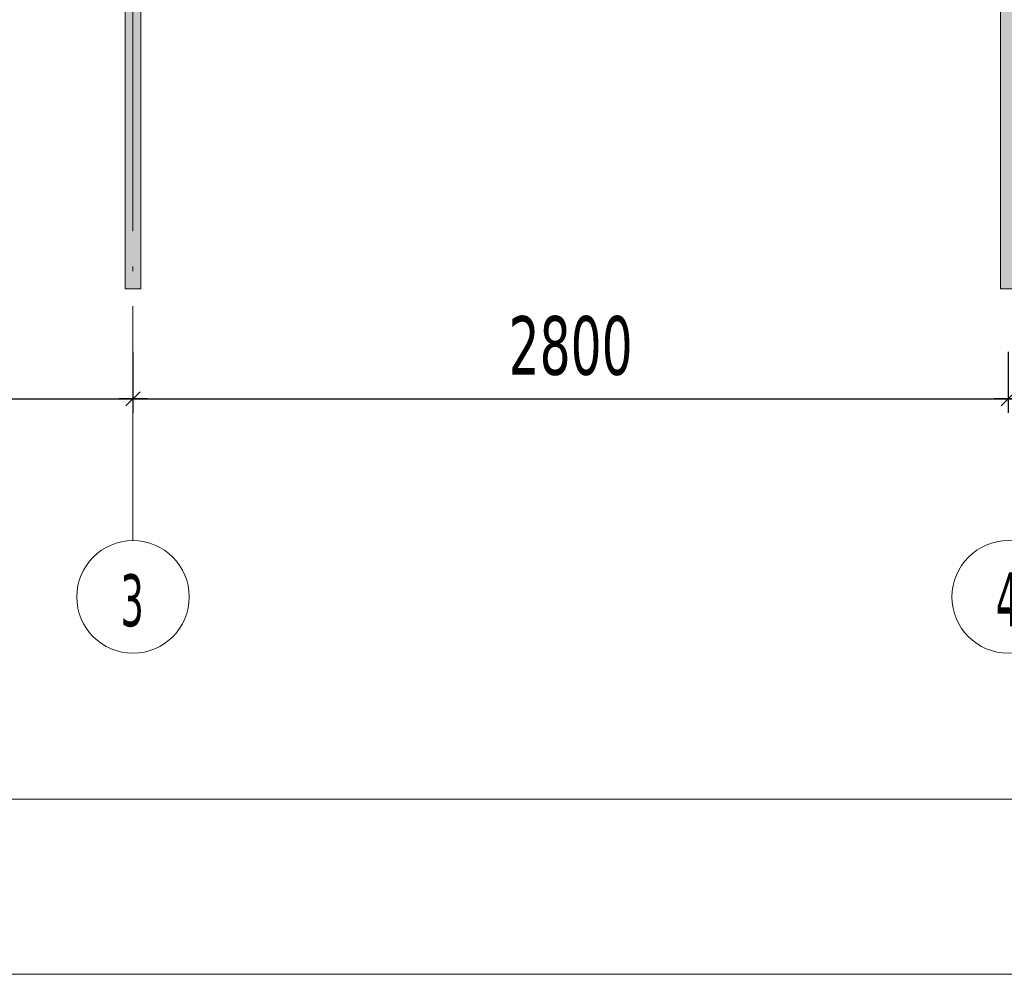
# Model space of a CAD drawing. Header units: millimetres. Extents: x 0 to 1517, y -116 to 725.
# Tile 72 of 256: x 780 to 822, y -116 to -75. Entities that reach past the tile are written whole.
import ezdxf

# ---------------------------------------------------------------- set-up
doc = ezdxf.new("R2010")
doc.units = ezdxf.units.MM
doc.linetypes.add('CADWORK_5', pattern=[13.2, 10, -1.5, 0.2, -1.5])
doc.layers.add('Ech.1_1', color=7, linetype='Continuous')
doc.layers.add('Ech.1_75', color=7, linetype='Continuous')
doc.styles.add('tahoma-', font='txt', dxfattribs={"height": 1})
doc.styles.add('tahoma-z-r', font='txt', dxfattribs={"width": 0.704918})
doc.dimstyles.new('ISO-25', dxfattribs={"dimtxt": 2.5, "dimasz": 2.5, "dimexe": 1.25, "dimexo": 0.625, "dimtad": 1, "dimtxsty": 'Standard', "dimcen": 2.5, "dimadec": 0, "dimazin": 0, "dimtfac": 1, "dimtmove": 0, "dimatfit": 3, "dimfxl": 1, "dimarcsym": 0})

# ---------------------------------------------------------------- blocks, each defined once
blk = doc.blocks.new('cw-dimension-symbol2')
at = {"color": 0, "linetype": 'Continuous', "lineweight": -2}
for p, q in [((-1, 0), (1, 0)), ((-0.5, -0.5), (0.5, 0.5))]:
    blk.add_line(p, q, dxfattribs=at)
blk = doc.blocks.new('*D194')
at = {"layer": 'Defpoints', "color": 0}
for p in [(738.582, -88.958), (785.249, -88.958), (785.249, -90.958)]:
    blk.add_point(p, dxfattribs=at)
at = {"layer": 'Ech.1_75', "color": 0, "linetype": 'Continuous', "lineweight": -2}
for p, q in [((738.582, -88.958), (738.582, -91.558)), ((785.249, -88.958), (785.249, -91.558)), ((739.182, -90.958), (784.649, -90.958))]:
    blk.add_line(p, q, dxfattribs=at)
at = {"layer": 'Ech.1_75', "color": 0, "lineweight": -2, "xscale": 0.6000000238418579, "yscale": 0.6000000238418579, "zscale": 0.6000000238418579, "rotation": 180}
blk.add_blockref('cw-dimension-symbol2', (738.582, -90.958), dxfattribs=at)
at = {"layer": 'Ech.1_75', "color": 0, "lineweight": -2, "xscale": 0.6000000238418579, "yscale": 0.6000000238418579, "zscale": 0.6000000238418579}
blk.add_blockref('cw-dimension-symbol2', (785.249, -90.958), dxfattribs=at)
at = {"layer": 'Ech.1_75', "color": 7, "linetype": 'Continuous', "lineweight": 5, "insert": (761.916, -88.708), "char_height": 2.5, "attachment_point": 5, "style": 'tahoma-z-r'}
blk.add_mtext('3500', dxfattribs=at)
blk = doc.blocks.new('*D195')
at = {"layer": 'Defpoints', "color": 0}
for p in [(785.249, -88.958), (822.582, -88.958), (822.582, -90.958)]:
    blk.add_point(p, dxfattribs=at)
at = {"layer": 'Ech.1_75', "color": 0, "linetype": 'Continuous', "lineweight": -2}
for p, q in [((785.249, -88.958), (785.249, -91.558)), ((822.582, -88.958), (822.582, -91.558)), ((785.849, -90.958), (821.982, -90.958))]:
    blk.add_line(p, q, dxfattribs=at)
at = {"layer": 'Ech.1_75', "color": 0, "lineweight": -2, "xscale": 0.6000000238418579, "yscale": 0.6000000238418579, "zscale": 0.6000000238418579, "rotation": 180}
blk.add_blockref('cw-dimension-symbol2', (785.249, -90.958), dxfattribs=at)
at = {"layer": 'Ech.1_75', "color": 0, "lineweight": -2, "xscale": 0.6000000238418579, "yscale": 0.6000000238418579, "zscale": 0.6000000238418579}
blk.add_blockref('cw-dimension-symbol2', (822.582, -90.958), dxfattribs=at)
at = {"layer": 'Ech.1_75', "color": 7, "linetype": 'Continuous', "lineweight": 5, "insert": (803.916, -88.708), "char_height": 2.5, "attachment_point": 5, "style": 'tahoma-z-r'}
blk.add_mtext('2800', dxfattribs=at)
blk = doc.blocks.new('*D196')
at = {"layer": 'Defpoints', "color": 0}
for p in [(822.582, -88.958), (859.916, -88.958), (859.916, -90.958)]:
    blk.add_point(p, dxfattribs=at)
at = {"layer": 'Ech.1_75', "color": 0, "linetype": 'Continuous', "lineweight": -2}
for p, q in [((822.582, -88.958), (822.582, -91.558)), ((859.916, -88.958), (859.916, -91.558)), ((823.182, -90.958), (859.316, -90.958))]:
    blk.add_line(p, q, dxfattribs=at)
at = {"layer": 'Ech.1_75', "color": 0, "lineweight": -2, "xscale": 0.6000000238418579, "yscale": 0.6000000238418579, "zscale": 0.6000000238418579, "rotation": 180}
blk.add_blockref('cw-dimension-symbol2', (822.582, -90.958), dxfattribs=at)
at = {"layer": 'Ech.1_75', "color": 0, "lineweight": -2, "xscale": 0.6000000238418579, "yscale": 0.6000000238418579, "zscale": 0.6000000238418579}
blk.add_blockref('cw-dimension-symbol2', (859.916, -90.958), dxfattribs=at)
at = {"layer": 'Ech.1_75', "color": 7, "linetype": 'Continuous', "lineweight": 5, "insert": (841.249, -88.708), "char_height": 2.5, "attachment_point": 5, "style": 'tahoma-z-r'}
blk.add_mtext('2800', dxfattribs=at)

msp = doc.modelspace()

# ---------------------------------------------------------------- hatches: boundary and pattern name
at = {"layer": 'Ech.1_75', "linetype": 'Continuous', "lineweight": 5, "true_color": 0xd4c4b3, "transparency": 33554687}
for points in [[(785.582, 88.189), (784.916, 88.189), (784.916, -86.273), (785.582, -86.273), (785.582, 88.189)], [(822.249, -86.273), (822.916, -86.273), (822.916, -16.012), (822.249, -16.012), (822.249, -86.273)]]:
    msp.add_hatch(color=9, dxfattribs=at).paths.add_polyline_path(points)

# ---------------------------------------------------------------- linework, layer by layer
at = {"layer": 'Ech.1_1', "color": 7, "linetype": 'Continuous', "lineweight": 5}
msp.add_lwpolyline([(327.72, -115.512), (1516.72, -115.512), (1516.72, 725.488), (327.72, 725.488), (327.72, -115.512)], close=True, dxfattribs=at)
at = {"layer": 'Ech.1_75', "color": 7, "linetype": 'Continuous', "lineweight": 5}
for points in [[(644.722, 239.316), (644.722, -108.036), (947.01, -108.036), (947.01, 239.316), (644.722, 239.316)], [(785.582, 88.189), (784.916, 88.189), (784.916, -86.273), (785.582, -86.273), (785.582, 88.189)], [(822.249, -86.273), (822.916, -86.273), (822.916, -16.012), (822.249, -16.012), (822.249, -86.273)]]:
    msp.add_lwpolyline(points, close=True, dxfattribs=at)

# ---------------------------------------------------------------- dimensions: what is measured, and where the dimension line sits
for base, p1, p2, text, picture, middle in [((785.249, -90.958), (738.582, -88.958), (785.249, -88.958), '3500', '*D194', (761.916, -88.708)), ((822.582, -90.958), (785.249, -88.958), (822.582, -88.958), '2800', '*D195', (803.916, -88.708)), ((859.916, -90.958), (822.582, -88.958), (859.916, -88.958), '2800', '*D196', (841.249, -88.708))]:
    dim = msp.add_linear_dim(base=base, p1=p1, p2=p2, angle=0, text=text, dimstyle='ISO-25', override={"dimtxt": 2.5, "dimasz": 0.6, "dimexe": 0.6, "dimexo": 0, "dimgap": 0, "dimdec": 0, "dimlfac": 1, "dimtxsty": 'tahoma-z-r', "dimblk": 'cw-dimension-symbol2', "dimclrt": 7, "dimtmove": 2}, dxfattribs=at)
    dim.commit()
    dim.dimension.update_dxf_attribs({"geometry": picture, "text_midpoint": middle, "dimtype": 161})

# ---------------------------------------------------------------- next in the draw order: wipeouts: each hides what was drawn before it
at = {"linetype": 'Continuous'}
for points in [[(785.249, -101.812), (785.264, -101.812), (785.279, -101.811), (785.294, -101.811), (785.309, -101.811), (785.324, -101.81), (785.34, -101.81), (785.355, -101.809), (785.37, -101.809), (785.385, -101.808), (785.4, -101.807), (785.415, -101.806), (785.43, -101.805), (785.445, -101.804), (785.46, -101.802), (785.475, -101.801), (785.49, -101.799), (785.505, -101.798), (785.52, -101.796), (785.535, -101.794), (785.55, -101.793), (785.565, -101.791), (785.58, -101.789), (785.595, -101.787), (785.61, -101.784), (785.625, -101.782), (785.639, -101.78), (785.654, -101.777), (785.669, -101.775), (785.684, -101.772), (785.699, -101.769), (785.714, -101.766), (785.728, -101.763), (785.743, -101.76), (785.758, -101.757), (785.773, -101.754), (785.787, -101.75), (785.802, -101.747), (785.817, -101.743), (785.831, -101.74), (785.846, -101.736), (785.861, -101.732), (785.875, -101.728), (785.89, -101.724), (785.904, -101.72), (785.919, -101.716), (785.933, -101.712), (785.948, -101.708), (785.962, -101.703), (785.976, -101.699), (785.991, -101.694), (786.005, -101.689), (786.019, -101.685), (786.034, -101.68), (786.048, -101.675), (786.062, -101.67), (786.076, -101.665), (786.09, -101.659), (786.104, -101.654), (786.119, -101.649), (786.133, -101.643), (786.147, -101.637), (786.161, -101.632), (786.174, -101.626), (786.188, -101.62), (786.202, -101.614), (786.216, -101.608), (786.23, -101.602), (786.244, -101.596), (786.257, -101.59), (786.271, -101.583), (786.285, -101.577), (786.298, -101.57), (786.312, -101.563), (786.325, -101.557), (786.339, -101.55), (786.352, -101.543), (786.365, -101.536), (786.379, -101.529), (786.392, -101.522), (786.405, -101.515), (786.418, -101.507), (786.432, -101.5), (786.445, -101.493), (786.458, -101.485), (786.471, -101.477), (786.484, -101.47), (786.497, -101.462), (786.509, -101.454), (786.522, -101.446), (786.535, -101.438), (786.548, -101.43), (786.56, -101.422), (786.573, -101.413), (786.586, -101.405), (786.598, -101.397), (786.611, -101.388), (786.623, -101.379), (786.635, -101.371), (786.648, -101.362), (786.66, -101.353), (786.672, -101.344), (786.684, -101.335), (786.696, -101.326), (786.708, -101.317), (786.72, -101.308), (786.732, -101.299), (786.744, -101.289), (786.756, -101.28), (786.767, -101.27), (786.779, -101.261), (786.79, -101.251), (786.802, -101.241), (786.813, -101.232), (786.825, -101.222), (786.836, -101.212), (786.847, -101.202), (786.859, -101.192), (786.87, -101.182), (786.881, -101.171), (786.892, -101.161), (786.903, -101.151), (786.914, -101.14), (786.925, -101.13), (786.935, -101.119), (786.946, -101.109), (786.957, -101.098), (786.967, -101.087), (786.978, -101.076), (786.988, -101.065), (786.999, -101.054), (787.009, -101.043), (787.019, -101.032), (787.029, -101.021), (787.039, -101.01), (787.049, -100.999), (787.059, -100.987), (787.069, -100.976), (787.079, -100.964), (787.089, -100.953), (787.098, -100.941), (787.108, -100.93), (787.117, -100.918), (787.127, -100.906), (787.136, -100.894), (787.145, -100.883), (787.155, -100.871), (787.164, -100.859), (787.173, -100.847), (787.182, -100.834), (787.191, -100.822), (787.2, -100.81), (787.208, -100.798), (787.217, -100.785), (787.226, -100.773), (787.234, -100.761), (787.242, -100.748), (787.251, -100.736), (787.259, -100.723), (787.267, -100.71), (787.275, -100.698), (787.283, -100.685), (787.291, -100.672), (787.299, -100.659), (787.307, -100.646), (787.315, -100.633), (787.322, -100.62), (787.33, -100.607), (787.338, -100.594), (787.345, -100.581), (787.352, -100.568), (787.359, -100.555), (787.367, -100.541), (787.374, -100.528), (787.381, -100.515), (787.387, -100.501), (787.394, -100.488), (787.401, -100.474), (787.408, -100.461), (787.414, -100.447), (787.421, -100.433), (787.427, -100.42), (787.433, -100.406), (787.44, -100.392), (787.446, -100.379), (787.452, -100.365), (787.458, -100.351), (787.463, -100.337), (787.469, -100.323), (787.475, -100.309), (787.481, -100.295), (787.486, -100.281), (787.491, -100.267), (787.497, -100.253), (787.502, -100.239), (787.507, -100.225), (787.512, -100.21), (787.517, -100.196), (787.522, -100.182), (787.527, -100.168), (787.532, -100.153), (787.536, -100.139), (787.541, -100.124), (787.545, -100.11), (787.55, -100.096), (787.554, -100.081), (787.558, -100.067), (787.562, -100.052), (787.566, -100.038), (787.57, -100.023), (787.574, -100.008), (787.577, -99.994), (787.581, -99.979), (787.584, -99.964), (787.588, -99.95), (787.591, -99.935), (787.595, -99.92), (787.598, -99.906), (787.601, -99.891), (787.604, -99.876), (787.607, -99.861), (787.609, -99.846), (787.612, -99.832), (787.615, -99.817), (787.617, -99.802), (787.62, -99.787), (787.622, -99.772), (787.624, -99.757), (787.626, -99.742), (787.628, -99.727), (787.63, -99.712), (787.632, -99.697), (787.634, -99.682), (787.635, -99.667), (787.637, -99.652), (787.638, -99.637), (787.64, -99.622), (787.641, -99.607), (787.642, -99.592), (787.643, -99.577), (787.644, -99.562), (787.645, -99.547), (787.646, -99.532), (787.647, -99.517), (787.647, -99.502), (787.648, -99.487), (787.648, -99.472), (787.649, -99.457), (787.649, -99.442), (787.649, -99.427), (787.649, -99.412), (787.649, -99.396), (787.649, -99.381), (787.649, -99.366), (787.648, -99.351), (787.648, -99.336), (787.647, -99.321), (787.647, -99.306), (787.646, -99.291), (787.645, -99.276), (787.644, -99.261), (787.643, -99.246), (787.642, -99.231), (787.641, -99.216), (787.64, -99.201), (787.638, -99.186), (787.637, -99.171), (787.635, -99.156), (787.634, -99.141), (787.632, -99.126), (787.63, -99.111), (787.628, -99.096), (787.626, -99.081), (787.624, -99.066), (787.622, -99.051), (787.62, -99.036), (787.617, -99.021), (787.615, -99.006), (787.612, -98.992), (787.609, -98.977), (787.607, -98.962), (787.604, -98.947), (787.601, -98.932), (787.598, -98.917), (787.595, -98.903), (787.591, -98.888), (787.588, -98.873), (787.584, -98.859), (787.581, -98.844), (787.577, -98.829), (787.574, -98.815), (787.57, -98.8), (787.566, -98.786), (787.562, -98.771), (787.558, -98.756), (787.554, -98.742), (787.55, -98.728), (787.545, -98.713), (787.541, -98.699), (787.536, -98.684), (787.532, -98.67), (787.527, -98.656), (787.522, -98.641), (787.517, -98.627), (787.512, -98.613), (787.507, -98.599), (787.502, -98.584), (787.497, -98.57), (787.491, -98.556), (787.486, -98.542), (787.481, -98.528), (787.475, -98.514), (787.469, -98.5), (787.463, -98.486), (787.458, -98.472), (787.452, -98.458), (787.446, -98.445), (787.44, -98.431), (787.433, -98.417), (787.427, -98.403), (787.421, -98.39), (787.414, -98.376), (787.408, -98.362), (787.401, -98.349), (787.394, -98.335), (787.387, -98.322), (787.381, -98.309), (787.374, -98.295), (787.367, -98.282), (787.359, -98.269), (787.352, -98.255), (787.345, -98.242), (787.338, -98.229), (787.33, -98.216), (787.322, -98.203), (787.315, -98.19), (787.307, -98.177), (787.299, -98.164), (787.291, -98.151), (787.283, -98.138), (787.275, -98.126), (787.267, -98.113), (787.259, -98.1), (787.251, -98.088), (787.242, -98.075), (787.234, -98.063), (787.226, -98.05), (787.217, -98.038), (787.208, -98.025), (787.2, -98.013), (787.191, -98.001), (787.182, -97.989), (787.173, -97.977), (787.164, -97.965), (787.155, -97.953), (787.145, -97.941), (787.136, -97.929), (787.127, -97.917), (787.117, -97.905), (787.108, -97.893), (787.098, -97.882), (787.089, -97.87), (787.079, -97.859), (787.069, -97.847), (787.059, -97.836), (787.049, -97.824), (787.039, -97.813), (787.029, -97.802), (787.019, -97.791), (787.009, -97.78), (786.999, -97.769), (786.988, -97.758), (786.978, -97.747), (786.967, -97.736), (786.957, -97.725), (786.946, -97.715), (786.935, -97.704), (786.925, -97.693), (786.914, -97.683), (786.903, -97.672), (786.892, -97.662), (786.881, -97.652), (786.87, -97.642), (786.859, -97.631), (786.847, -97.621), (786.836, -97.611), (786.825, -97.601), (786.813, -97.591), (786.802, -97.582), (786.79, -97.572), (786.779, -97.562), (786.767, -97.553), (786.756, -97.543), (786.744, -97.534), (786.732, -97.524), (786.72, -97.515), (786.708, -97.506), (786.696, -97.497), (786.684, -97.488), (786.672, -97.479), (786.66, -97.47), (786.648, -97.461), (786.635, -97.452), (786.623, -97.444), (786.611, -97.435), (786.598, -97.427), (786.586, -97.418), (786.573, -97.41), (786.56, -97.401), (786.548, -97.393), (786.535, -97.385), (786.522, -97.377), (786.509, -97.369), (786.497, -97.361), (786.484, -97.353), (786.471, -97.346), (786.458, -97.338), (786.445, -97.331), (786.432, -97.323), (786.418, -97.316), (786.405, -97.308), (786.392, -97.301), (786.379, -97.294), (786.365, -97.287), (786.352, -97.28), (786.339, -97.273), (786.325, -97.266), (786.312, -97.26), (786.298, -97.253), (786.285, -97.246), (786.271, -97.24), (786.257, -97.234), (786.244, -97.227), (786.23, -97.221), (786.216, -97.215), (786.202, -97.209), (786.188, -97.203), (786.174, -97.197), (786.161, -97.191), (786.147, -97.186), (786.133, -97.18), (786.119, -97.175), (786.104, -97.169), (786.09, -97.164), (786.076, -97.159), (786.062, -97.153), (786.048, -97.148), (786.034, -97.143), (786.019, -97.139), (786.005, -97.134), (785.991, -97.129), (785.976, -97.124), (785.962, -97.12), (785.948, -97.115), (785.933, -97.111), (785.919, -97.107), (785.904, -97.103), (785.89, -97.099), (785.875, -97.095), (785.861, -97.091), (785.846, -97.087), (785.831, -97.083), (785.817, -97.08), (785.802, -97.076), (785.787, -97.073), (785.773, -97.069), (785.758, -97.066), (785.743, -97.063), (785.728, -97.06), (785.714, -97.057), (785.699, -97.054), (785.684, -97.051), (785.669, -97.049), (785.654, -97.046), (785.639, -97.044), (785.625, -97.041), (785.61, -97.039), (785.595, -97.037), (785.58, -97.034), (785.565, -97.032), (785.55, -97.03), (785.535, -97.029), (785.52, -97.027), (785.505, -97.025), (785.49, -97.024), (785.475, -97.022), (785.46, -97.021), (785.445, -97.02), (785.43, -97.018), (785.415, -97.017), (785.4, -97.016), (785.385, -97.015), (785.37, -97.015), (785.355, -97.014), (785.34, -97.013), (785.324, -97.013), (785.309, -97.012), (785.294, -97.012), (785.279, -97.012), (785.264, -97.012), (785.249, -97.012), (785.234, -97.012), (785.219, -97.012), (785.204, -97.012), (785.189, -97.012), (785.174, -97.013), (785.159, -97.013), (785.144, -97.014), (785.128, -97.015), (785.113, -97.015), (785.098, -97.016), (785.083, -97.017), (785.068, -97.018), (785.053, -97.02), (785.038, -97.021), (785.023, -97.022), (785.008, -97.024), (784.993, -97.025), (784.978, -97.027), (784.963, -97.029), (784.948, -97.03), (784.933, -97.032), (784.918, -97.034), (784.903, -97.037), (784.889, -97.039), (784.874, -97.041), (784.859, -97.044), (784.844, -97.046), (784.829, -97.049), (784.814, -97.051), (784.799, -97.054), (784.785, -97.057), (784.77, -97.06), (784.755, -97.063), (784.74, -97.066), (784.726, -97.069), (784.711, -97.073), (784.696, -97.076), (784.681, -97.08), (784.667, -97.083), (784.652, -97.087), (784.638, -97.091), (784.623, -97.095), (784.608, -97.099), (784.594, -97.103), (784.579, -97.107), (784.565, -97.111), (784.551, -97.115), (784.536, -97.12), (784.522, -97.124), (784.507, -97.129), (784.493, -97.134), (784.479, -97.139), (784.465, -97.143), (784.45, -97.148), (784.436, -97.153), (784.422, -97.159), (784.408, -97.164), (784.394, -97.169), (784.38, -97.175), (784.366, -97.18), (784.352, -97.186), (784.338, -97.191), (784.324, -97.197), (784.31, -97.203), (784.296, -97.209), (784.282, -97.215), (784.268, -97.221), (784.255, -97.227), (784.241, -97.234), (784.227, -97.24), (784.214, -97.246), (784.2, -97.253), (784.186, -97.26), (784.173, -97.266), (784.159, -97.273), (784.146, -97.28), (784.133, -97.287), (784.119, -97.294), (784.106, -97.301), (784.093, -97.308), (784.08, -97.316), (784.067, -97.323), (784.053, -97.331), (784.04, -97.338), (784.027, -97.346), (784.014, -97.353), (784.001, -97.361), (783.989, -97.369), (783.976, -97.377), (783.963, -97.385), (783.95, -97.393), (783.938, -97.401), (783.925, -97.41), (783.913, -97.418), (783.9, -97.427), (783.888, -97.435), (783.875, -97.444), (783.863, -97.452), (783.851, -97.461), (783.838, -97.47), (783.826, -97.479), (783.814, -97.488), (783.802, -97.497), (783.79, -97.506), (783.778, -97.515), (783.766, -97.524), (783.754, -97.534), (783.743, -97.543), (783.731, -97.553), (783.719, -97.562), (783.708, -97.572), (783.696, -97.582), (783.685, -97.591), (783.673, -97.601), (783.662, -97.611), (783.651, -97.621), (783.639, -97.631), (783.628, -97.642), (783.617, -97.652), (783.606, -97.662), (783.595, -97.672), (783.584, -97.683), (783.573, -97.693), (783.563, -97.704), (783.552, -97.715), (783.541, -97.725), (783.531, -97.736), (783.52, -97.747), (783.51, -97.758), (783.5, -97.769), (783.489, -97.78), (783.479, -97.791), (783.469, -97.802), (783.459, -97.813), (783.449, -97.824), (783.439, -97.836), (783.429, -97.847), (783.419, -97.859), (783.409, -97.87), (783.4, -97.882), (783.39, -97.893), (783.381, -97.905), (783.371, -97.917), (783.362, -97.929), (783.353, -97.941), (783.343, -97.953), (783.334, -97.965), (783.325, -97.977), (783.316, -97.989), (783.307, -98.001), (783.299, -98.013), (783.29, -98.025), (783.281, -98.038), (783.273, -98.05), (783.264, -98.063), (783.256, -98.075), (783.247, -98.088), (783.239, -98.1), (783.231, -98.113), (783.223, -98.126), (783.215, -98.138), (783.207, -98.151), (783.199, -98.164), (783.191, -98.177), (783.183, -98.19), (783.176, -98.203), (783.168, -98.216), (783.161, -98.229), (783.153, -98.242), (783.146, -98.255), (783.139, -98.269), (783.132, -98.282), (783.125, -98.295), (783.118, -98.309), (783.111, -98.322), (783.104, -98.335), (783.097, -98.349), (783.09, -98.362), (783.084, -98.376), (783.077, -98.39), (783.071, -98.403), (783.065, -98.417), (783.059, -98.431), (783.052, -98.445), (783.046, -98.458), (783.041, -98.472), (783.035, -98.486), (783.029, -98.5), (783.023, -98.514), (783.018, -98.528), (783.012, -98.542), (783.007, -98.556), (783.001, -98.57), (782.996, -98.584), (782.991, -98.599), (782.986, -98.613), (782.981, -98.627), (782.976, -98.641), (782.971, -98.656), (782.967, -98.67), (782.962, -98.684), (782.957, -98.699), (782.953, -98.713), (782.949, -98.728), (782.944, -98.742), (782.94, -98.756), (782.936, -98.771), (782.932, -98.786), (782.928, -98.8), (782.924, -98.815), (782.921, -98.829), (782.917, -98.844), (782.914, -98.859), (782.91, -98.873), (782.907, -98.888), (782.904, -98.903), (782.9, -98.917), (782.897, -98.932), (782.894, -98.947), (782.892, -98.962), (782.889, -98.977), (782.886, -98.992), (782.884, -99.006), (782.881, -99.021), (782.879, -99.036), (782.876, -99.051), (782.874, -99.066), (782.872, -99.081), (782.87, -99.096), (782.868, -99.111), (782.866, -99.126), (782.864, -99.141), (782.863, -99.156), (782.861, -99.171), (782.86, -99.186), (782.858, -99.201), (782.857, -99.216), (782.856, -99.231), (782.855, -99.246), (782.854, -99.261), (782.853, -99.276), (782.852, -99.291), (782.851, -99.306), (782.851, -99.321), (782.85, -99.336), (782.85, -99.351), (782.849, -99.366), (782.849, -99.381), (782.849, -99.396), (782.849, -99.412), (782.849, -99.427), (782.849, -99.442), (782.849, -99.457), (782.85, -99.472), (782.85, -99.487), (782.851, -99.502), (782.851, -99.517), (782.852, -99.532), (782.853, -99.547), (782.854, -99.562), (782.855, -99.577), (782.856, -99.592), (782.857, -99.607), (782.858, -99.622), (782.86, -99.637), (782.861, -99.652), (782.863, -99.667), (782.864, -99.682), (782.866, -99.697), (782.868, -99.712), (782.87, -99.727), (782.872, -99.742), (782.874, -99.757), (782.876, -99.772), (782.879, -99.787), (782.881, -99.802), (782.884, -99.817), (782.886, -99.832), (782.889, -99.846), (782.892, -99.861), (782.894, -99.876), (782.897, -99.891), (782.9, -99.906), (782.904, -99.92), (782.907, -99.935), (782.91, -99.95), (782.914, -99.964), (782.917, -99.979), (782.921, -99.994), (782.924, -100.008), (782.928, -100.023), (782.932, -100.038), (782.936, -100.052), (782.94, -100.067), (782.944, -100.081), (782.949, -100.096), (782.953, -100.11), (782.957, -100.124), (782.962, -100.139), (782.967, -100.153), (782.971, -100.168), (782.976, -100.182), (782.981, -100.196), (782.986, -100.21), (782.991, -100.225), (782.996, -100.239), (783.001, -100.253), (783.007, -100.267), (783.012, -100.281), (783.018, -100.295), (783.023, -100.309), (783.029, -100.323), (783.035, -100.337), (783.041, -100.351), (783.046, -100.365), (783.052, -100.379), (783.059, -100.392), (783.065, -100.406), (783.071, -100.42), (783.077, -100.433), (783.084, -100.447), (783.09, -100.461), (783.097, -100.474), (783.104, -100.488), (783.111, -100.501), (783.118, -100.515), (783.125, -100.528), (783.132, -100.541), (783.139, -100.555), (783.146, -100.568), (783.153, -100.581), (783.161, -100.594), (783.168, -100.607), (783.176, -100.62), (783.183, -100.633), (783.191, -100.646), (783.199, -100.659), (783.207, -100.672), (783.215, -100.685), (783.223, -100.698), (783.231, -100.71), (783.239, -100.723), (783.247, -100.736), (783.256, -100.748), (783.264, -100.761), (783.273, -100.773), (783.281, -100.785), (783.29, -100.798), (783.299, -100.81), (783.307, -100.822), (783.316, -100.834), (783.325, -100.847), (783.334, -100.859), (783.343, -100.871), (783.353, -100.883), (783.362, -100.894), (783.371, -100.906), (783.381, -100.918), (783.39, -100.93), (783.4, -100.941), (783.409, -100.953), (783.419, -100.964), (783.429, -100.976), (783.439, -100.987), (783.449, -100.999), (783.459, -101.01), (783.469, -101.021), (783.479, -101.032), (783.489, -101.043), (783.5, -101.054), (783.51, -101.065), (783.52, -101.076), (783.531, -101.087), (783.541, -101.098), (783.552, -101.109), (783.563, -101.119), (783.573, -101.13), (783.584, -101.14), (783.595, -101.151), (783.606, -101.161), (783.617, -101.171), (783.628, -101.182), (783.639, -101.192), (783.651, -101.202), (783.662, -101.212), (783.673, -101.222), (783.685, -101.232), (783.696, -101.241), (783.708, -101.251), (783.719, -101.261), (783.731, -101.27), (783.743, -101.28), (783.754, -101.289), (783.766, -101.299), (783.778, -101.308), (783.79, -101.317), (783.802, -101.326), (783.814, -101.335), (783.826, -101.344), (783.838, -101.353), (783.851, -101.362), (783.863, -101.371), (783.875, -101.379), (783.888, -101.388), (783.9, -101.397), (783.913, -101.405), (783.925, -101.413), (783.938, -101.422), (783.95, -101.43), (783.963, -101.438), (783.976, -101.446), (783.989, -101.454), (784.001, -101.462), (784.014, -101.47), (784.027, -101.477), (784.04, -101.485), (784.053, -101.493), (784.067, -101.5), (784.08, -101.507), (784.093, -101.515), (784.106, -101.522), (784.119, -101.529), (784.133, -101.536), (784.146, -101.543), (784.159, -101.55), (784.173, -101.557), (784.186, -101.563), (784.2, -101.57), (784.214, -101.577), (784.227, -101.583), (784.241, -101.59), (784.255, -101.596), (784.268, -101.602), (784.282, -101.608), (784.296, -101.614), (784.31, -101.62), (784.324, -101.626), (784.338, -101.632), (784.352, -101.637), (784.366, -101.643), (784.38, -101.649), (784.394, -101.654), (784.408, -101.659), (784.422, -101.665), (784.436, -101.67), (784.45, -101.675), (784.465, -101.68), (784.479, -101.685), (784.493, -101.689), (784.507, -101.694), (784.522, -101.699), (784.536, -101.703), (784.551, -101.708), (784.565, -101.712), (784.579, -101.716), (784.594, -101.72), (784.608, -101.724), (784.623, -101.728), (784.638, -101.732), (784.652, -101.736), (784.667, -101.74), (784.681, -101.743), (784.696, -101.747), (784.711, -101.75), (784.726, -101.754), (784.74, -101.757), (784.755, -101.76), (784.77, -101.763), (784.785, -101.766), (784.799, -101.769), (784.814, -101.772), (784.829, -101.775), (784.844, -101.777), (784.859, -101.78), (784.874, -101.782), (784.889, -101.784), (784.903, -101.787), (784.918, -101.789), (784.933, -101.791), (784.948, -101.793), (784.963, -101.794), (784.978, -101.796), (784.993, -101.798), (785.008, -101.799), (785.023, -101.801), (785.038, -101.802), (785.053, -101.804), (785.068, -101.805), (785.083, -101.806), (785.098, -101.807), (785.113, -101.808), (785.128, -101.809), (785.144, -101.809), (785.159, -101.81), (785.174, -101.81), (785.189, -101.811), (785.204, -101.811), (785.219, -101.811), (785.234, -101.812)], [(822.582, -101.812), (822.597, -101.812), (822.613, -101.811), (822.628, -101.811), (822.643, -101.811), (822.658, -101.81), (822.673, -101.81), (822.688, -101.809), (822.703, -101.809), (822.718, -101.808), (822.733, -101.807), (822.748, -101.806), (822.763, -101.805), (822.778, -101.804), (822.793, -101.802), (822.808, -101.801), (822.823, -101.799), (822.838, -101.798), (822.853, -101.796), (822.868, -101.794), (822.883, -101.793), (822.898, -101.791), (822.913, -101.789), (822.928, -101.787), (822.943, -101.784), (822.958, -101.782), (822.973, -101.78), (822.988, -101.777), (823.002, -101.775), (823.017, -101.772), (823.032, -101.769), (823.047, -101.766), (823.062, -101.763), (823.076, -101.76), (823.091, -101.757), (823.106, -101.754), (823.121, -101.75), (823.135, -101.747), (823.15, -101.743), (823.165, -101.74), (823.179, -101.736), (823.194, -101.732), (823.208, -101.728), (823.223, -101.724), (823.237, -101.72), (823.252, -101.716), (823.266, -101.712), (823.281, -101.708), (823.295, -101.703), (823.31, -101.699), (823.324, -101.694), (823.338, -101.689), (823.353, -101.685), (823.367, -101.68), (823.381, -101.675), (823.395, -101.67), (823.41, -101.665), (823.424, -101.659), (823.438, -101.654), (823.452, -101.649), (823.466, -101.643), (823.48, -101.637), (823.494, -101.632), (823.508, -101.626), (823.522, -101.62), (823.536, -101.614), (823.549, -101.608), (823.563, -101.602), (823.577, -101.596), (823.591, -101.59), (823.604, -101.583), (823.618, -101.577), (823.631, -101.57), (823.645, -101.563), (823.659, -101.557), (823.672, -101.55), (823.685, -101.543), (823.699, -101.536), (823.712, -101.529), (823.725, -101.522), (823.739, -101.515), (823.752, -101.507), (823.765, -101.5), (823.778, -101.493), (823.791, -101.485), (823.804, -101.477), (823.817, -101.47), (823.83, -101.462), (823.843, -101.454), (823.856, -101.446), (823.868, -101.438), (823.881, -101.43), (823.894, -101.422), (823.906, -101.413), (823.919, -101.405), (823.931, -101.397), (823.944, -101.388), (823.956, -101.379), (823.969, -101.371), (823.981, -101.362), (823.993, -101.353), (824.005, -101.344), (824.017, -101.335), (824.029, -101.326), (824.041, -101.317), (824.053, -101.308), (824.065, -101.299), (824.077, -101.289), (824.089, -101.28), (824.101, -101.27), (824.112, -101.261), (824.124, -101.251), (824.135, -101.241), (824.147, -101.232), (824.158, -101.222), (824.17, -101.212), (824.181, -101.202), (824.192, -101.192), (824.203, -101.182), (824.214, -101.171), (824.225, -101.161), (824.236, -101.151), (824.247, -101.14), (824.258, -101.13), (824.269, -101.119), (824.279, -101.109), (824.29, -101.098), (824.301, -101.087), (824.311, -101.076), (824.322, -101.065), (824.332, -101.054), (824.342, -101.043), (824.352, -101.032), (824.363, -101.021), (824.373, -101.01), (824.383, -100.999), (824.393, -100.987), (824.402, -100.976), (824.412, -100.964), (824.422, -100.953), (824.432, -100.941), (824.441, -100.93), (824.451, -100.918), (824.46, -100.906), (824.469, -100.894), (824.479, -100.883), (824.488, -100.871), (824.497, -100.859), (824.506, -100.847), (824.515, -100.834), (824.524, -100.822), (824.533, -100.81), (824.542, -100.798), (824.55, -100.785), (824.559, -100.773), (824.567, -100.761), (824.576, -100.748), (824.584, -100.736), (824.592, -100.723), (824.601, -100.71), (824.609, -100.698), (824.617, -100.685), (824.625, -100.672), (824.633, -100.659), (824.64, -100.646), (824.648, -100.633), (824.656, -100.62), (824.663, -100.607), (824.671, -100.594), (824.678, -100.581), (824.686, -100.568), (824.693, -100.555), (824.7, -100.541), (824.707, -100.528), (824.714, -100.515), (824.721, -100.501), (824.728, -100.488), (824.734, -100.474), (824.741, -100.461), (824.748, -100.447), (824.754, -100.433), (824.76, -100.42), (824.767, -100.406), (824.773, -100.392), (824.779, -100.379), (824.785, -100.365), (824.791, -100.351), (824.797, -100.337), (824.803, -100.323), (824.808, -100.309), (824.814, -100.295), (824.819, -100.281), (824.825, -100.267), (824.83, -100.253), (824.835, -100.239), (824.841, -100.225), (824.846, -100.21), (824.851, -100.196), (824.855, -100.182), (824.86, -100.168), (824.865, -100.153), (824.87, -100.139), (824.874, -100.124), (824.879, -100.11), (824.883, -100.096), (824.887, -100.081), (824.891, -100.067), (824.895, -100.052), (824.899, -100.038), (824.903, -100.023), (824.907, -100.008), (824.911, -99.994), (824.914, -99.979), (824.918, -99.964), (824.921, -99.95), (824.925, -99.935), (824.928, -99.92), (824.931, -99.906), (824.934, -99.891), (824.937, -99.876), (824.94, -99.861), (824.943, -99.846), (824.945, -99.832), (824.948, -99.817), (824.95, -99.802), (824.953, -99.787), (824.955, -99.772), (824.957, -99.757), (824.96, -99.742), (824.962, -99.727), (824.963, -99.712), (824.965, -99.697), (824.967, -99.682), (824.969, -99.667), (824.97, -99.652), (824.972, -99.637), (824.973, -99.622), (824.974, -99.607), (824.976, -99.592), (824.977, -99.577), (824.978, -99.562), (824.979, -99.547), (824.979, -99.532), (824.98, -99.517), (824.981, -99.502), (824.981, -99.487), (824.982, -99.472), (824.982, -99.457), (824.982, -99.442), (824.982, -99.427), (824.982, -99.412), (824.982, -99.396), (824.982, -99.381), (824.982, -99.366), (824.982, -99.351), (824.981, -99.336), (824.981, -99.321), (824.98, -99.306), (824.979, -99.291), (824.979, -99.276), (824.978, -99.261), (824.977, -99.246), (824.976, -99.231), (824.974, -99.216), (824.973, -99.201), (824.972, -99.186), (824.97, -99.171), (824.969, -99.156), (824.967, -99.141), (824.965, -99.126), (824.963, -99.111), (824.962, -99.096), (824.96, -99.081), (824.957, -99.066), (824.955, -99.051), (824.953, -99.036), (824.95, -99.021), (824.948, -99.006), (824.945, -98.992), (824.943, -98.977), (824.94, -98.962), (824.937, -98.947), (824.934, -98.932), (824.931, -98.917), (824.928, -98.903), (824.925, -98.888), (824.921, -98.873), (824.918, -98.859), (824.914, -98.844), (824.911, -98.829), (824.907, -98.815), (824.903, -98.8), (824.899, -98.786), (824.895, -98.771), (824.891, -98.756), (824.887, -98.742), (824.883, -98.728), (824.879, -98.713), (824.874, -98.699), (824.87, -98.684), (824.865, -98.67), (824.86, -98.656), (824.855, -98.641), (824.851, -98.627), (824.846, -98.613), (824.841, -98.599), (824.835, -98.584), (824.83, -98.57), (824.825, -98.556), (824.819, -98.542), (824.814, -98.528), (824.808, -98.514), (824.803, -98.5), (824.797, -98.486), (824.791, -98.472), (824.785, -98.458), (824.779, -98.445), (824.773, -98.431), (824.767, -98.417), (824.76, -98.403), (824.754, -98.39), (824.748, -98.376), (824.741, -98.362), (824.734, -98.349), (824.728, -98.335), (824.721, -98.322), (824.714, -98.309), (824.707, -98.295), (824.7, -98.282), (824.693, -98.269), (824.686, -98.255), (824.678, -98.242), (824.671, -98.229), (824.663, -98.216), (824.656, -98.203), (824.648, -98.19), (824.64, -98.177), (824.633, -98.164), (824.625, -98.151), (824.617, -98.138), (824.609, -98.126), (824.601, -98.113), (824.592, -98.1), (824.584, -98.088), (824.576, -98.075), (824.567, -98.063), (824.559, -98.05), (824.55, -98.038), (824.542, -98.025), (824.533, -98.013), (824.524, -98.001), (824.515, -97.989), (824.506, -97.977), (824.497, -97.965), (824.488, -97.953), (824.479, -97.941), (824.469, -97.929), (824.46, -97.917), (824.451, -97.905), (824.441, -97.893), (824.432, -97.882), (824.422, -97.87), (824.412, -97.859), (824.402, -97.847), (824.393, -97.836), (824.383, -97.824), (824.373, -97.813), (824.363, -97.802), (824.352, -97.791), (824.342, -97.78), (824.332, -97.769), (824.322, -97.758), (824.311, -97.747), (824.301, -97.736), (824.29, -97.725), (824.279, -97.715), (824.269, -97.704), (824.258, -97.693), (824.247, -97.683), (824.236, -97.672), (824.225, -97.662), (824.214, -97.652), (824.203, -97.642), (824.192, -97.631), (824.181, -97.621), (824.17, -97.611), (824.158, -97.601), (824.147, -97.591), (824.135, -97.582), (824.124, -97.572), (824.112, -97.562), (824.101, -97.553), (824.089, -97.543), (824.077, -97.534), (824.065, -97.524), (824.053, -97.515), (824.041, -97.506), (824.029, -97.497), (824.017, -97.488), (824.005, -97.479), (823.993, -97.47), (823.981, -97.461), (823.969, -97.452), (823.956, -97.444), (823.944, -97.435), (823.931, -97.427), (823.919, -97.418), (823.906, -97.41), (823.894, -97.401), (823.881, -97.393), (823.868, -97.385), (823.856, -97.377), (823.843, -97.369), (823.83, -97.361), (823.817, -97.353), (823.804, -97.346), (823.791, -97.338), (823.778, -97.331), (823.765, -97.323), (823.752, -97.316), (823.739, -97.308), (823.725, -97.301), (823.712, -97.294), (823.699, -97.287), (823.685, -97.28), (823.672, -97.273), (823.659, -97.266), (823.645, -97.26), (823.631, -97.253), (823.618, -97.246), (823.604, -97.24), (823.591, -97.234), (823.577, -97.227), (823.563, -97.221), (823.549, -97.215), (823.536, -97.209), (823.522, -97.203), (823.508, -97.197), (823.494, -97.191), (823.48, -97.186), (823.466, -97.18), (823.452, -97.175), (823.438, -97.169), (823.424, -97.164), (823.41, -97.159), (823.395, -97.153), (823.381, -97.148), (823.367, -97.143), (823.353, -97.139), (823.338, -97.134), (823.324, -97.129), (823.31, -97.124), (823.295, -97.12), (823.281, -97.115), (823.266, -97.111), (823.252, -97.107), (823.237, -97.103), (823.223, -97.099), (823.208, -97.095), (823.194, -97.091), (823.179, -97.087), (823.165, -97.083), (823.15, -97.08), (823.135, -97.076), (823.121, -97.073), (823.106, -97.069), (823.091, -97.066), (823.076, -97.063), (823.062, -97.06), (823.047, -97.057), (823.032, -97.054), (823.017, -97.051), (823.002, -97.049), (822.988, -97.046), (822.973, -97.044), (822.958, -97.041), (822.943, -97.039), (822.928, -97.037), (822.913, -97.034), (822.898, -97.032), (822.883, -97.03), (822.868, -97.029), (822.853, -97.027), (822.838, -97.025), (822.823, -97.024), (822.808, -97.022), (822.793, -97.021), (822.778, -97.02), (822.763, -97.018), (822.748, -97.017), (822.733, -97.016), (822.718, -97.015), (822.703, -97.015), (822.688, -97.014), (822.673, -97.013), (822.658, -97.013), (822.643, -97.012), (822.628, -97.012), (822.613, -97.012), (822.597, -97.012), (822.582, -97.012), (822.567, -97.012), (822.552, -97.012), (822.537, -97.012), (822.522, -97.012), (822.507, -97.013), (822.492, -97.013), (822.477, -97.014), (822.462, -97.015), (822.447, -97.015), (822.432, -97.016), (822.417, -97.017), (822.402, -97.018), (822.387, -97.02), (822.372, -97.021), (822.357, -97.022), (822.342, -97.024), (822.327, -97.025), (822.312, -97.027), (822.297, -97.029), (822.282, -97.03), (822.267, -97.032), (822.252, -97.034), (822.237, -97.037), (822.222, -97.039), (822.207, -97.041), (822.192, -97.044), (822.177, -97.046), (822.162, -97.049), (822.148, -97.051), (822.133, -97.054), (822.118, -97.057), (822.103, -97.06), (822.088, -97.063), (822.074, -97.066), (822.059, -97.069), (822.044, -97.073), (822.029, -97.076), (822.015, -97.08), (822, -97.083), (821.986, -97.087), (821.971, -97.091), (821.956, -97.095), (821.942, -97.099), (821.927, -97.103), (821.913, -97.107), (821.898, -97.111), (821.884, -97.115), (821.869, -97.12), (821.855, -97.124), (821.841, -97.129), (821.826, -97.134), (821.812, -97.139), (821.798, -97.143), (821.784, -97.148), (821.769, -97.153), (821.755, -97.159), (821.741, -97.164), (821.727, -97.169), (821.713, -97.175), (821.699, -97.18), (821.685, -97.186), (821.671, -97.191), (821.657, -97.197), (821.643, -97.203), (821.629, -97.209), (821.615, -97.215), (821.602, -97.221), (821.588, -97.227), (821.574, -97.234), (821.561, -97.24), (821.547, -97.246), (821.533, -97.253), (821.52, -97.26), (821.506, -97.266), (821.493, -97.273), (821.479, -97.28), (821.466, -97.287), (821.453, -97.294), (821.439, -97.301), (821.426, -97.308), (821.413, -97.316), (821.4, -97.323), (821.387, -97.331), (821.374, -97.338), (821.361, -97.346), (821.348, -97.353), (821.335, -97.361), (821.322, -97.369), (821.309, -97.377), (821.296, -97.385), (821.284, -97.393), (821.271, -97.401), (821.258, -97.41), (821.246, -97.418), (821.233, -97.427), (821.221, -97.435), (821.209, -97.444), (821.196, -97.452), (821.184, -97.461), (821.172, -97.47), (821.16, -97.479), (821.147, -97.488), (821.135, -97.497), (821.123, -97.506), (821.111, -97.515), (821.1, -97.524), (821.088, -97.534), (821.076, -97.543), (821.064, -97.553), (821.053, -97.562), (821.041, -97.572), (821.029, -97.582), (821.018, -97.591), (821.007, -97.601), (820.995, -97.611), (820.984, -97.621), (820.973, -97.631), (820.962, -97.642), (820.951, -97.652), (820.939, -97.662), (820.929, -97.672), (820.918, -97.683), (820.907, -97.693), (820.896, -97.704), (820.885, -97.715), (820.875, -97.725), (820.864, -97.736), (820.854, -97.747), (820.843, -97.758), (820.833, -97.769), (820.823, -97.78), (820.812, -97.791), (820.802, -97.802), (820.792, -97.813), (820.782, -97.824), (820.772, -97.836), (820.762, -97.847), (820.753, -97.859), (820.743, -97.87), (820.733, -97.882), (820.724, -97.893), (820.714, -97.905), (820.705, -97.917), (820.695, -97.929), (820.686, -97.941), (820.677, -97.953), (820.668, -97.965), (820.659, -97.977), (820.65, -97.989), (820.641, -98.001), (820.632, -98.013), (820.623, -98.025), (820.615, -98.038), (820.606, -98.05), (820.597, -98.063), (820.589, -98.075), (820.581, -98.088), (820.572, -98.1), (820.564, -98.113), (820.556, -98.126), (820.548, -98.138), (820.54, -98.151), (820.532, -98.164), (820.524, -98.177), (820.517, -98.19), (820.509, -98.203), (820.501, -98.216), (820.494, -98.229), (820.487, -98.242), (820.479, -98.255), (820.472, -98.269), (820.465, -98.282), (820.458, -98.295), (820.451, -98.309), (820.444, -98.322), (820.437, -98.335), (820.43, -98.349), (820.424, -98.362), (820.417, -98.376), (820.411, -98.39), (820.404, -98.403), (820.398, -98.417), (820.392, -98.431), (820.386, -98.445), (820.38, -98.458), (820.374, -98.472), (820.368, -98.486), (820.362, -98.5), (820.357, -98.514), (820.351, -98.528), (820.345, -98.542), (820.34, -98.556), (820.335, -98.57), (820.329, -98.584), (820.324, -98.599), (820.319, -98.613), (820.314, -98.627), (820.309, -98.641), (820.305, -98.656), (820.3, -98.67), (820.295, -98.684), (820.291, -98.699), (820.286, -98.713), (820.282, -98.728), (820.278, -98.742), (820.274, -98.756), (820.269, -98.771), (820.265, -98.786), (820.262, -98.8), (820.258, -98.815), (820.254, -98.829), (820.25, -98.844), (820.247, -98.859), (820.244, -98.873), (820.24, -98.888), (820.237, -98.903), (820.234, -98.917), (820.231, -98.932), (820.228, -98.947), (820.225, -98.962), (820.222, -98.977), (820.219, -98.992), (820.217, -99.006), (820.214, -99.021), (820.212, -99.036), (820.21, -99.051), (820.207, -99.066), (820.205, -99.081), (820.203, -99.096), (820.201, -99.111), (820.199, -99.126), (820.198, -99.141), (820.196, -99.156), (820.195, -99.171), (820.193, -99.186), (820.192, -99.201), (820.19, -99.216), (820.189, -99.231), (820.188, -99.246), (820.187, -99.261), (820.186, -99.276), (820.185, -99.291), (820.185, -99.306), (820.184, -99.321), (820.184, -99.336), (820.183, -99.351), (820.183, -99.366), (820.183, -99.381), (820.182, -99.396), (820.182, -99.412), (820.182, -99.427), (820.183, -99.442), (820.183, -99.457), (820.183, -99.472), (820.184, -99.487), (820.184, -99.502), (820.185, -99.517), (820.185, -99.532), (820.186, -99.547), (820.187, -99.562), (820.188, -99.577), (820.189, -99.592), (820.19, -99.607), (820.192, -99.622), (820.193, -99.637), (820.195, -99.652), (820.196, -99.667), (820.198, -99.682), (820.199, -99.697), (820.201, -99.712), (820.203, -99.727), (820.205, -99.742), (820.207, -99.757), (820.21, -99.772), (820.212, -99.787), (820.214, -99.802), (820.217, -99.817), (820.219, -99.832), (820.222, -99.846), (820.225, -99.861), (820.228, -99.876), (820.231, -99.891), (820.234, -99.906), (820.237, -99.92), (820.24, -99.935), (820.244, -99.95), (820.247, -99.964), (820.25, -99.979), (820.254, -99.994), (820.258, -100.008), (820.262, -100.023), (820.265, -100.038), (820.269, -100.052), (820.274, -100.067), (820.278, -100.081), (820.282, -100.096), (820.286, -100.11), (820.291, -100.124), (820.295, -100.139), (820.3, -100.153), (820.305, -100.168), (820.309, -100.182), (820.314, -100.196), (820.319, -100.21), (820.324, -100.225), (820.329, -100.239), (820.335, -100.253), (820.34, -100.267), (820.345, -100.281), (820.351, -100.295), (820.357, -100.309), (820.362, -100.323), (820.368, -100.337), (820.374, -100.351), (820.38, -100.365), (820.386, -100.379), (820.392, -100.392), (820.398, -100.406), (820.404, -100.42), (820.411, -100.433), (820.417, -100.447), (820.424, -100.461), (820.43, -100.474), (820.437, -100.488), (820.444, -100.501), (820.451, -100.515), (820.458, -100.528), (820.465, -100.541), (820.472, -100.555), (820.479, -100.568), (820.487, -100.581), (820.494, -100.594), (820.501, -100.607), (820.509, -100.62), (820.517, -100.633), (820.524, -100.646), (820.532, -100.659), (820.54, -100.672), (820.548, -100.685), (820.556, -100.698), (820.564, -100.71), (820.572, -100.723), (820.581, -100.736), (820.589, -100.748), (820.597, -100.761), (820.606, -100.773), (820.615, -100.785), (820.623, -100.798), (820.632, -100.81), (820.641, -100.822), (820.65, -100.834), (820.659, -100.847), (820.668, -100.859), (820.677, -100.871), (820.686, -100.883), (820.695, -100.894), (820.705, -100.906), (820.714, -100.918), (820.724, -100.93), (820.733, -100.941), (820.743, -100.953), (820.753, -100.964), (820.762, -100.976), (820.772, -100.987), (820.782, -100.999), (820.792, -101.01), (820.802, -101.021), (820.812, -101.032), (820.823, -101.043), (820.833, -101.054), (820.843, -101.065), (820.854, -101.076), (820.864, -101.087), (820.875, -101.098), (820.885, -101.109), (820.896, -101.119), (820.907, -101.13), (820.918, -101.14), (820.929, -101.151), (820.939, -101.161), (820.951, -101.171), (820.962, -101.182), (820.973, -101.192), (820.984, -101.202), (820.995, -101.212), (821.007, -101.222), (821.018, -101.232), (821.029, -101.241), (821.041, -101.251), (821.053, -101.261), (821.064, -101.27), (821.076, -101.28), (821.088, -101.289), (821.1, -101.299), (821.111, -101.308), (821.123, -101.317), (821.135, -101.326), (821.147, -101.335), (821.16, -101.344), (821.172, -101.353), (821.184, -101.362), (821.196, -101.371), (821.209, -101.379), (821.221, -101.388), (821.233, -101.397), (821.246, -101.405), (821.258, -101.413), (821.271, -101.422), (821.284, -101.43), (821.296, -101.438), (821.309, -101.446), (821.322, -101.454), (821.335, -101.462), (821.348, -101.47), (821.361, -101.477), (821.374, -101.485), (821.387, -101.493), (821.4, -101.5), (821.413, -101.507), (821.426, -101.515), (821.439, -101.522), (821.453, -101.529), (821.466, -101.536), (821.479, -101.543), (821.493, -101.55), (821.506, -101.557), (821.52, -101.563), (821.533, -101.57), (821.547, -101.577), (821.561, -101.583), (821.574, -101.59), (821.588, -101.596), (821.602, -101.602), (821.615, -101.608), (821.629, -101.614), (821.643, -101.62), (821.657, -101.626), (821.671, -101.632), (821.685, -101.637), (821.699, -101.643), (821.713, -101.649), (821.727, -101.654), (821.741, -101.659), (821.755, -101.665), (821.769, -101.67), (821.784, -101.675), (821.798, -101.68), (821.812, -101.685), (821.826, -101.689), (821.841, -101.694), (821.855, -101.699), (821.869, -101.703), (821.884, -101.708), (821.898, -101.712), (821.913, -101.716), (821.927, -101.72), (821.942, -101.724), (821.956, -101.728), (821.971, -101.732), (821.986, -101.736), (822, -101.74), (822.015, -101.743), (822.029, -101.747), (822.044, -101.75), (822.059, -101.754), (822.074, -101.757), (822.088, -101.76), (822.103, -101.763), (822.118, -101.766), (822.133, -101.769), (822.148, -101.772), (822.162, -101.775), (822.177, -101.777), (822.192, -101.78), (822.207, -101.782), (822.222, -101.784), (822.237, -101.787), (822.252, -101.789), (822.267, -101.791), (822.282, -101.793), (822.297, -101.794), (822.312, -101.796), (822.327, -101.798), (822.342, -101.799), (822.357, -101.801), (822.372, -101.802), (822.387, -101.804), (822.402, -101.805), (822.417, -101.806), (822.432, -101.807), (822.447, -101.808), (822.462, -101.809), (822.477, -101.809), (822.492, -101.81), (822.507, -101.81), (822.522, -101.811), (822.537, -101.811), (822.552, -101.811), (822.567, -101.812)]]:
    msp.add_wipeout(points, dxfattribs=at).dxf.layer = 'Ech.1_75'

# ---------------------------------------------------------------- next in the draw order: linework, layer by layer
at = {"layer": 'Ech.1_75', "color": 7, "linetype": 'CADWORK_5', "lineweight": 5}
msp.add_lwpolyline([(785.249, -97.012), (785.249, 215.655)], dxfattribs=at)
at = {"layer": 'Ech.1_75', "color": 7, "lineweight": 5}
for centre in [(785.249, -99.412), (822.582, -99.412)]:
    msp.add_circle(centre, 2.4, dxfattribs=at)

# ---------------------------------------------------------------- next in the draw order: texts
at = {"layer": 'Ech.1_75', "color": 7, "linetype": 'Continuous', "style": 'tahoma-', "width": 0.6}
for s, height, p in [('3', 2.214, (784.715, -100.662)), ('4', 2.298, (822.048, -100.662))]:
    msp.add_text(s, height=height, dxfattribs=at).set_placement(p)

doc.saveas('drawing.dxf')
